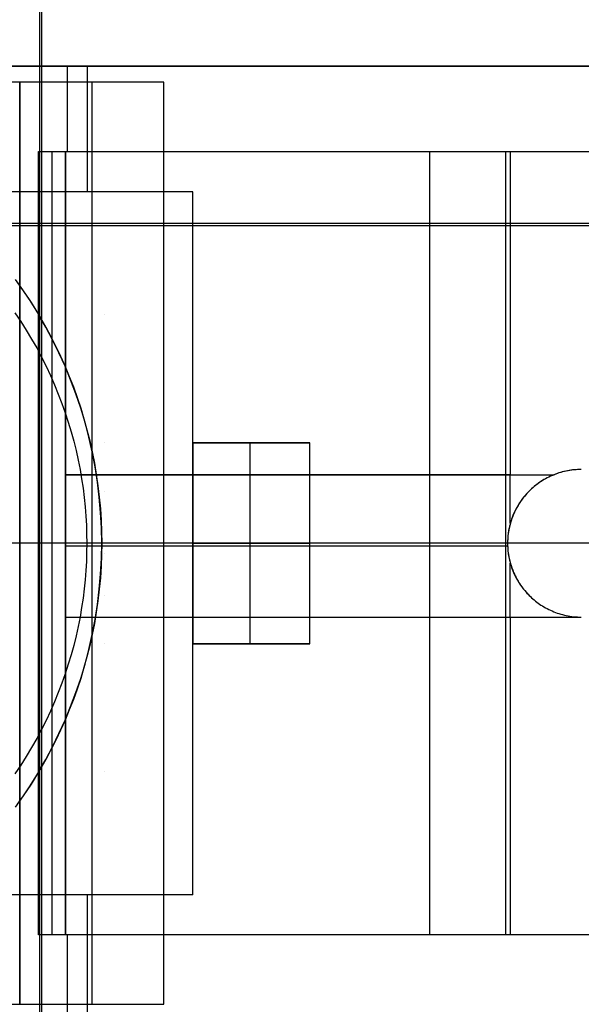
# Model space of a CAD drawing. Header units: millimetres. Extents: x -15 to 7, y 1 to 148.
# Tile 193 of 256: x -0.34 to 1.9, y 53.1 to 57.02. Entities that reach past the tile are written whole.
import ezdxf

# ---------------------------------------------------------------- set-up
doc = ezdxf.new("R2010")
doc.units = ezdxf.units.MM
doc.header["$MEASUREMENT"] = 0
doc.layers.add('Default', color=7, linetype='Continuous', true_color=0x000000)
doc.layers.add('Layer 01', color=7, linetype='Continuous', true_color=0x000000)

msp = doc.modelspace()

# ---------------------------------------------------------------- linework, layer by layer
at = {"layer": 'Default', "color": 254, "true_color": 0xcad1ee}
for points in [[(-0.2588, 8.6531), (-0.2588, 103.5282)], [(-0.2588, 9.9443), (-0.2588, 102.237)], [(6.2552, 56.2125), (-6.7728, 56.2125)], [(-6.1815, 56.2049), (5.6639, 56.2049)]]:
    msp.add_lwpolyline(points, dxfattribs=at)
at = {"layer": 'Default', "color": 171, "true_color": 0x8080ff}
for points in [[(-0.2497, 5.4828), (-0.2497, 70.4573)], [(-0.2497, 5.57), (-0.2497, 70.2391)]]:
    msp.add_lwpolyline(points, dxfattribs=at)
at = {"layer": 'Layer 01'}
for points in [[(3.8392, 56.8394), (-4.1566, 56.8394)], [(3.8392, 56.8394), (-3.9765, 56.8394)], [(-3.1984, 56.8394), (2.9016, 56.8394)], [(-0.1484, 56.4995), (-0.1484, 56.8394)], [(-0.0686, 56.3394), (-0.0686, 56.8394)], [(0.2355, 56.7757), (-3.5692, 56.7757)], [(-0.3386, 56.7757), (-3.0832, 56.7757)], [(0.2355, 56.7757), (-0.3386, 56.7757)], [(-0.3386, 56.7757), (-0.3386, 53.103)], [(-0.3386, 53.103), (-0.3386, 56.7757)], [(0.2355, 56.7757), (-0.3386, 56.7757)], [(-0.3386, 53.103), (-0.3386, 56.7757)], [(-0.0516, 56.7757), (-0.0516, 53.103)], [(0.2355, 53.103), (0.2355, 56.7757)], [(0.2355, 53.103), (0.2355, 56.7757)], [(0.2355, 53.103), (0.2355, 56.7757)], [(-0.2635, 56.4995), (3.3767, 56.4995)], [(-0.2635, 56.4995), (2.9016, 56.4995)], [(-0.2635, 55.8503), (-0.2635, 56.4995)], [(-0.2635, 55.8503), (-0.2635, 56.4995)], [(-0.2635, 53.3792), (-0.2635, 56.4995)], [(-0.2635, 56.4995), (2.8568, 56.4995)], [(-0.2635, 53.3792), (-0.2635, 56.4995)], [(-0.2635, 56.4995), (2.8568, 56.4995)], [(-0.263, 53.3792), (-0.263, 56.4995)], [(-0.2091, 53.3792), (-0.2091, 56.4995)], [(-0.1555, 53.3792), (-0.1555, 56.4995)], [(-0.155, 53.3792), (-0.155, 56.4995)], [(-0.1546, 55.2126), (-0.1546, 56.4995)], [(-0.1546, 56.4995), (1.6168, 56.4995)], [(1.2967, 53.3792), (1.2967, 56.4995)], [(1.2967, 55.2126), (1.2967, 56.4995)], [(1.5996, 53.3792), (1.5996, 56.4995)], [(1.6168, 56.4995), (2.1844, 56.4995)], [(1.6168, 56.4995), (1.6168, 55.2126)], [(1.6168, 56.4995), (1.6168, 55.2126)], [(0.3516, 56.3394), (-3.6484, 56.3394)], [(0.3516, 56.3394), (-3.6484, 56.3394)], [(0.3516, 56.3394), (-3.6484, 56.3394)], [(0.3516, 53.5394), (0.3516, 56.3394)], [(0.3516, 53.5394), (0.3516, 56.3394)], [(0.3516, 53.5394), (0.3516, 56.3394)], [(-0.3565, 55.9903), (-0.3243, 55.9451), (-0.2933, 55.8984), (-0.2635, 55.8503)], [(-0.3482, 55.9789), (-0.3241, 55.9448), (-0.3007, 55.9099), (-0.278, 55.8741), (-0.256, 55.8376), (-0.2347, 55.8004), (-0.2142, 55.7624), (-0.1945, 55.7236), (-0.1757, 55.6842), (-0.1577, 55.6441), (-0.1407, 55.6034), (-0.1246, 55.562), (-0.1095, 55.5201), (-0.0954, 55.4776), (-0.0823, 55.4346), (-0.0703, 55.3911), (-0.0593, 55.3472), (-0.0494, 55.3029), (-0.0407, 55.2583), (-0.0331, 55.2133), (-0.0266, 55.1681), (-0.0213, 55.1226), (-0.0171, 55.077), (-0.0142, 55.0312), (-0.0124, 54.9853), (-0.0118, 54.9394), (-0.0124, 54.8934), (-0.0142, 54.8475), (-0.0171, 54.8018), (-0.0213, 54.7561), (-0.0266, 54.7106), (-0.0331, 54.6654), (-0.0407, 54.6204), (-0.0494, 54.5758), (-0.0593, 54.5315), (-0.0703, 54.4876), (-0.0823, 54.4441), (-0.0954, 54.4011), (-0.1095, 54.3586), (-0.1246, 54.3167), (-0.1407, 54.2753), (-0.1577, 54.2346), (-0.1757, 54.1945), (-0.1945, 54.1551), (-0.2142, 54.1164), (-0.2347, 54.0783), (-0.256, 54.0411), (-0.278, 54.0046), (-0.3007, 53.9688), (-0.3241, 53.9339), (-0.3482, 53.8998)], [(-0.3482, 55.9789), (-0.3241, 55.9448), (-0.3007, 55.9099), (-0.278, 55.8741), (-0.256, 55.8376), (-0.2347, 55.8004), (-0.2142, 55.7624), (-0.1945, 55.7236), (-0.1757, 55.6842), (-0.1577, 55.6441), (-0.1407, 55.6034), (-0.1246, 55.562), (-0.1095, 55.5201), (-0.0954, 55.4776), (-0.0823, 55.4346), (-0.0703, 55.3911), (-0.0593, 55.3472), (-0.0494, 55.3029), (-0.0407, 55.2583), (-0.0331, 55.2133), (-0.0266, 55.1681), (-0.0213, 55.1226), (-0.0171, 55.077), (-0.0142, 55.0312), (-0.0124, 54.9853), (-0.0118, 54.9394), (-0.0124, 54.8934), (-0.0142, 54.8475), (-0.0171, 54.8018), (-0.0213, 54.7561), (-0.0266, 54.7106), (-0.0331, 54.6654), (-0.0407, 54.6204), (-0.0494, 54.5758), (-0.0593, 54.5315), (-0.0703, 54.4876), (-0.0823, 54.4441), (-0.0954, 54.4011), (-0.1095, 54.3586), (-0.1246, 54.3167), (-0.1407, 54.2753), (-0.1577, 54.2346), (-0.1757, 54.1945), (-0.1945, 54.1551), (-0.2142, 54.1164), (-0.2347, 54.0783), (-0.256, 54.0411), (-0.278, 54.0046), (-0.3007, 53.9688), (-0.3241, 53.9339), (-0.3482, 53.8998)], [(-0.3575, 55.8575), (-0.3344, 55.8231), (-0.3123, 55.7882), (-0.2911, 55.7529), (-0.2708, 55.7172), (-0.2516, 55.6811), (-0.2333, 55.6447), (-0.2161, 55.608), (-0.1998, 55.571), (-0.1846, 55.5338), (-0.1703, 55.4965), (-0.157, 55.459), (-0.1448, 55.4214), (-0.1335, 55.3837), (-0.1232, 55.3461), (-0.1139, 55.3084), (-0.1055, 55.2708), (-0.0981, 55.2332), (-0.0917, 55.1958), (-0.0861, 55.1585), (-0.0815, 55.1214), (-0.0777, 55.0845), (-0.0748, 55.0478), (-0.0728, 55.0114), (-0.0716, 54.9752), (-0.0712, 54.9394), (-0.0716, 54.9035), (-0.0728, 54.8674), (-0.0748, 54.8309), (-0.0777, 54.7942), (-0.0815, 54.7573), (-0.0861, 54.7202), (-0.0917, 54.6829), (-0.0981, 54.6455), (-0.1055, 54.6079), (-0.1139, 54.5703), (-0.1232, 54.5326), (-0.1335, 54.495), (-0.1448, 54.4573), (-0.157, 54.4197), (-0.1703, 54.3822), (-0.1846, 54.3449), (-0.1998, 54.3077), (-0.2161, 54.2707), (-0.2333, 54.234), (-0.2516, 54.1976), (-0.2708, 54.1615), (-0.2911, 54.1258), (-0.3123, 54.0905), (-0.3344, 54.0556), (-0.3575, 54.0212)], [(-0.2635, 54.0284), (-0.2349, 54.078), (-0.2077, 54.1288), (-0.182, 54.181), (-0.1579, 54.2343), (-0.1354, 54.2888), (-0.1145, 54.3443), (-0.0955, 54.4009), (-0.0782, 54.4583), (-0.0629, 54.5166), (-0.0495, 54.5756), (-0.038, 54.6352), (-0.0286, 54.6954), (-0.0213, 54.756), (-0.016, 54.8169), (-0.0128, 54.8781), (-0.0118, 54.9394), (-0.0128, 55.0006), (-0.016, 55.0618), (-0.0213, 55.1227), (-0.0286, 55.1833), (-0.038, 55.2435), (-0.0495, 55.3031), (-0.0629, 55.3621), (-0.0782, 55.4204), (-0.0955, 55.4779), (-0.1145, 55.5344), (-0.1354, 55.5899), (-0.1579, 55.6444), (-0.182, 55.6978), (-0.2077, 55.7499), (-0.2349, 55.8007), (-0.2635, 55.8503)], [(0.8172, 55.3394), (0.3516, 55.3394)], [(0.3516, 55.3394), (0.3516, 54.5394)], [(0.3516, 54.5394), (0.3516, 55.3394)], [(0.3516, 55.3394), (0.8172, 55.3394)], [(0.8172, 55.3394), (0.3516, 55.3394)], [(0.5794, 54.5394), (0.5794, 55.3394)], [(0.5794, 54.5394), (0.5794, 55.3394)], [(0.8172, 54.5394), (0.8172, 55.3394)], [(0.8172, 54.5394), (0.8172, 55.3394)], [(0.8172, 54.5394), (0.8172, 55.3394)], [(1.8998, 55.2333), (1.8922, 55.2332), (1.8846, 55.2329), (1.877, 55.2324), (1.8695, 55.2317), (1.8619, 55.2308), (1.8544, 55.2297), (1.847, 55.2285), (1.8396, 55.227), (1.8323, 55.2254), (1.825, 55.2236), (1.8178, 55.2216), (1.8107, 55.2194), (1.8036, 55.2171), (1.7967, 55.2146), (1.7898, 55.2119), (1.7831, 55.2091), (1.7764, 55.2061), (1.7699, 55.203), (1.7635, 55.1997), (1.7572, 55.1963), (1.751, 55.1928), (1.745, 55.1892), (1.7391, 55.1854), (1.7333, 55.1815), (1.7276, 55.1775), (1.7221, 55.1735), (1.7167, 55.1693), (1.7115, 55.165), (1.7064, 55.1607), (1.7015, 55.1562), (1.6967, 55.1517), (1.692, 55.1472), (1.6874, 55.1425), (1.6829, 55.1377), (1.6785, 55.1328), (1.6742, 55.1277), (1.6699, 55.1224), (1.6657, 55.1171), (1.6616, 55.1115), (1.6576, 55.1059), (1.6538, 55.1001), (1.65, 55.0942), (1.6463, 55.0881), (1.6428, 55.082), (1.6394, 55.0757), (1.6362, 55.0693), (1.6331, 55.0627), (1.6301, 55.0561), (1.6273, 55.0493), (1.6246, 55.0425), (1.6221, 55.0355), (1.6198, 55.0285), (1.6176, 55.0214), (1.6156, 55.0142), (1.6138, 55.0069), (1.6121, 54.9996), (1.6107, 54.9922), (1.6094, 54.9847), (1.6084, 54.9772), (1.6075, 54.9697), (1.6068, 54.9621), (1.6063, 54.9546), (1.606, 54.947), (1.6059, 54.9394), (1.606, 54.9317), (1.6063, 54.9241), (1.6068, 54.9166), (1.6075, 54.909), (1.6084, 54.9015), (1.6094, 54.894), (1.6107, 54.8865), (1.6121, 54.8791), (1.6138, 54.8718), (1.6156, 54.8645), (1.6176, 54.8573), (1.6198, 54.8502), (1.6221, 54.8432), (1.6246, 54.8362), (1.6273, 54.8294), (1.6301, 54.8226), (1.6331, 54.816), (1.6362, 54.8094), (1.6394, 54.803), (1.6428, 54.7967), (1.6463, 54.7906), (1.65, 54.7845), (1.6538, 54.7786), (1.6576, 54.7728), (1.6616, 54.7672), (1.6657, 54.7617), (1.6699, 54.7563), (1.6742, 54.751), (1.6785, 54.746), (1.6829, 54.741), (1.6874, 54.7362), (1.692, 54.7315), (1.6967, 54.727), (1.7015, 54.7225), (1.7064, 54.718), (1.7115, 54.7137), (1.7167, 54.7094), (1.7221, 54.7052), (1.7276, 54.7012), (1.7333, 54.6972), (1.7391, 54.6933), (1.745, 54.6895), (1.751, 54.6859), (1.7572, 54.6824), (1.7635, 54.679), (1.7699, 54.6757), (1.7764, 54.6726), (1.7831, 54.6696), (1.7898, 54.6668), (1.7967, 54.6641), (1.8036, 54.6616), (1.8107, 54.6593), (1.8178, 54.6571), (1.825, 54.6551), (1.8323, 54.6533), (1.8396, 54.6517), (1.847, 54.6502), (1.8544, 54.649), (1.8619, 54.6479), (1.8695, 54.647), (1.877, 54.6463), (1.8846, 54.6458), (1.8922, 54.6455), (1.8998, 54.6454)], [(1.8998, 55.2333), (1.8928, 55.2332), (1.8858, 55.2329), (1.8788, 55.2325), (1.8718, 55.2319), (1.8649, 55.2312), (1.858, 55.2303), (1.8511, 55.2292), (1.8442, 55.228), (1.8375, 55.2266), (1.8307, 55.225), (1.824, 55.2233), (1.8174, 55.2215), (1.8108, 55.2195), (1.8043, 55.2173), (1.7979, 55.215), (1.7916, 55.2126)], [(-0.1549, 54.6451), (-0.1549, 55.2126)], [(-0.1549, 55.2126), (1.6168, 55.2126)], [(1.6168, 55.2126), (-0.1546, 55.2126)], [(1.6168, 55.2126), (1.7916, 55.2126)], [(1.7916, 55.2126), (1.7843, 55.2096), (1.7771, 55.2064), (1.7701, 55.2031), (1.7631, 55.1996), (1.7564, 55.1959), (1.7497, 55.1921), (1.7432, 55.1881), (1.7369, 55.184), (1.7307, 55.1798), (1.7247, 55.1754), (1.7188, 55.1709), (1.7131, 55.1664), (1.7076, 55.1617), (1.7022, 55.1569), (1.697, 55.1521), (1.692, 55.1472), (1.6859, 55.1409), (1.68, 55.1344), (1.6741, 55.1276), (1.6685, 55.1206), (1.6629, 55.1133), (1.6576, 55.1058), (1.6524, 55.0981), (1.6475, 55.0901), (1.6428, 55.0819), (1.6383, 55.0734), (1.634, 55.0648), (1.63, 55.0559), (1.6263, 55.0469), (1.6228, 55.0377), (1.6197, 55.0283), (1.6168, 55.0188)], [(1.6168, 55.0188), (1.6168, 55.2126)], [(1.6168, 55.0188), (1.6143, 55.0092), (1.6121, 54.9994), (1.6102, 54.9896), (1.6087, 54.9796), (1.6075, 54.9696), (1.6066, 54.9596), (1.6061, 54.9495), (1.6059, 54.9394), (1.6061, 54.9292), (1.6066, 54.9191), (1.6075, 54.9091), (1.6087, 54.8991), (1.6102, 54.8891), (1.6121, 54.8793), (1.6143, 54.8695), (1.6168, 54.8599)], [(0.2355, 54.9394), (-3.5692, 54.9394)], [(-0.0712, 54.9394), (-0.5862, 54.9394)], [(0.3516, 54.9394), (-0.5862, 54.9394)], [(0.2355, 54.9394), (-0.3386, 54.9394)], [(1.6059, 54.9394), (-0.2635, 54.9394)], [(-0.1549, 54.9288), (1.6061, 54.9288)], [(1.9688, 54.9394), (-0.0118, 54.9394)], [(3.8392, 54.9394), (0.3516, 54.9394)], [(0.8172, 54.9394), (0.3516, 54.9394)], [(0.3516, 54.9394), (0.8172, 54.9394)], [(1.6168, 54.6451), (1.6168, 54.8599)], [(1.6168, 54.8599), (1.6197, 54.8504), (1.6228, 54.841), (1.6263, 54.8318), (1.63, 54.8228), (1.634, 54.8139), (1.6383, 54.8053), (1.6428, 54.7968), (1.6475, 54.7886), (1.6524, 54.7806), (1.6576, 54.7729), (1.6629, 54.7654), (1.6685, 54.7581), (1.6741, 54.7511), (1.68, 54.7443), (1.6859, 54.7378), (1.692, 54.7315), (1.6967, 54.727), (1.7015, 54.7225), (1.7064, 54.718), (1.7115, 54.7137), (1.7167, 54.7094), (1.7221, 54.7052), (1.7276, 54.7012), (1.7333, 54.6972), (1.7391, 54.6933), (1.745, 54.6895), (1.751, 54.6859), (1.7572, 54.6823), (1.7635, 54.6789), (1.7699, 54.6757), (1.7764, 54.6726), (1.7831, 54.6696), (1.7898, 54.6667), (1.7967, 54.6641), (1.8036, 54.6616), (1.8107, 54.6592), (1.8178, 54.657), (1.825, 54.655), (1.8323, 54.6532), (1.8396, 54.6516), (1.847, 54.6501), (1.8544, 54.6488), (1.8619, 54.6478), (1.8695, 54.6469), (1.877, 54.6462), (1.8846, 54.6457), (1.8922, 54.6454), (1.8998, 54.6453)], [(-0.1549, 54.6451), (1.6168, 54.6451)], [(-0.1546, 53.3792), (-0.1546, 54.6451)], [(-0.1546, 54.6451), (1.6168, 54.6451)], [(1.2967, 53.3792), (1.2967, 54.6451)], [(1.6168, 54.6451), (1.8998, 54.6453)], [(1.6168, 54.6451), (1.6168, 53.3792)], [(1.6168, 54.6451), (1.6168, 53.3792)], [(0.8172, 54.5394), (0.3516, 54.5394)], [(0.3516, 54.5394), (0.8172, 54.5394)], [(0.8172, 54.5394), (0.3516, 54.5394)], [(-0.2635, 54.0284), (-0.2933, 53.9803), (-0.3243, 53.9337), (-0.3565, 53.8884)], [(-0.2635, 53.3792), (-0.2635, 54.0284)], [(-0.2635, 53.3792), (-0.2635, 54.0284)], [(0.3516, 53.5394), (-3.6484, 53.5394)], [(0.3516, 53.5394), (-3.6484, 53.5394)], [(0.3516, 53.5394), (-3.6484, 53.5394)], [(-0.0686, 53.0394), (-0.0686, 53.5394)], [(2.9016, 53.3792), (-0.2635, 53.3792)], [(3.3767, 53.3792), (-0.2635, 53.3792)], [(2.8568, 53.3792), (-0.2635, 53.3792)], [(2.8568, 53.3792), (-0.2635, 53.3792)], [(1.6168, 53.3792), (-0.1546, 53.3792)], [(-0.1484, 53.0394), (-0.1484, 53.3792)], [(2.1844, 53.3792), (1.6168, 53.3792)], [(-3.5692, 53.103), (0.2355, 53.103)], [(-3.0832, 53.103), (-0.3386, 53.103)], [(-0.3386, 53.103), (0.2355, 53.103)]]:
    msp.add_lwpolyline(points, dxfattribs=at)
at = {"layer": 'Layer 01', "extrusion": (1, 0, 0)}
for points in [[(56.8394, -21.838), (56.8394, -8.9756)], [(56.7757, -17.7456), (56.7757, -11.9836)], [(56.7757, -18.0229), (56.7757, -11.9836)], [(56.4995, -8.9756), (56.4995, -9.3428)], [(56.4995, -7.8343), (56.4995, -12.457)], [(56.4995, -8.9756), (56.4995, -9.3428)], [(56.4995, -7.8343), (56.4995, -8.1363)], [(56.3394, -21.838), (56.3394, -29.3159)], [(55.8503, -9.3428), (55.8503, -8.9756)], [(55.3394, -27.2933), (55.3394, -29.0159)], [(55.3394, -29.0159), (55.3394, -27.2933)], [(55.3394, -27.2933), (55.3394, -29.0159)], [(55.2126, -8.1363), (55.2126, -7.8343)], [(55.1472, -8.1363), (55.1472, -12.457)], [(54.9394, -8.761), (54.9394, -12.457)], [(54.9394, -18.0229), (54.9394, -11.9836)], [(54.9394, -21.838), (54.9394, -27.2933)], [(54.9394, -29.0159), (54.9394, -29.3159)], [(54.9394, -27.2933), (54.9394, -29.0159)], [(54.8986, -17.7456), (54.8986, -11.9836)], [(54.7315, -8.1363), (54.7315, -12.457)], [(54.6451, -7.8343), (54.6451, -8.1363)], [(54.5394, -27.2933), (54.5394, -29.0159)], [(54.5394, -29.0159), (54.5394, -27.2933)], [(54.5394, -27.2933), (54.5394, -29.0159)], [(54.0284, -8.9756), (54.0284, -9.3428)], [(53.5394, -21.838), (53.5394, -29.3159)], [(53.3792, -8.9756), (53.3792, -9.3428)], [(53.3792, -7.8343), (53.3792, -12.457)], [(53.3792, -8.9756), (53.3792, -9.3428)], [(53.3792, -8.1363), (53.3792, -7.8343)], [(53.103, -11.9836), (53.103, -17.7456)], [(53.103, -18.0229), (53.103, -11.9836)]]:
    msp.add_lwpolyline(points, dxfattribs=at)
at = {"layer": 'Layer 01', "extrusion": (0, 1, 0)}
for points in [[(0.263, -8.761), (0.2635, -12.457)], [(0.263, -8.761), (0.1555, -8.6539)], [(0.1555, -8.6539), (0.1546, -7.8343)], [(0.1549, -8.1363), (0.1546, -7.8343)], [(0.1546, -7.8343), (0.1549, -8.1363)], [(0.1555, -8.6539), (0.2626, -8.761)], [(0.1546, -7.8343), (0.1555, -8.6539)], [(0.263, -8.761), (0.2635, -12.457)], [(0.1555, -8.6539), (0.263, -8.761)], [(0.1546, -7.8343), (0.1555, -8.6539)]]:
    msp.add_lwpolyline(points, dxfattribs=at)

doc.saveas('drawing.dxf')
